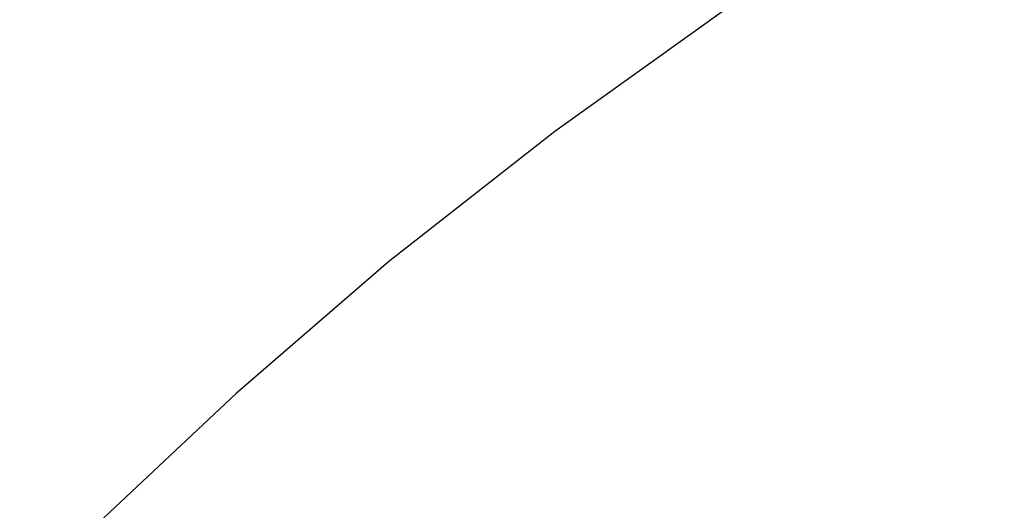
# Model space of a CAD drawing. Extents: x 10527 to 38813, y 13847 to 37526.
# Tile 130 of 256: x 35350 to 35358, y 36380 to 36384. Entities that reach past the tile are written whole.
import ezdxf

# ---------------------------------------------------------------- set-up
doc = ezdxf.new("R2010")
doc.units = 0
doc.header["$LTSCALE"] = 0.5
doc.header["$MEASUREMENT"] = 0
doc.linetypes.add('CONTI', pattern=[0])
doc.layers.add('.', color=7, linetype='Continuous', lineweight=15)
doc.layers.add('GORIZDEFAULT', color=32, linetype='CONTI')

# ---------------------------------------------------------------- blocks, each defined once
blk = doc.blocks.new('gergrgrre')
at = {"layer": 'GORIZDEFAULT', "color": 32}
blk.add_polyline3d([(360202.5, 4200495.89, 545.5), (360201.07, 4200494.87, 545.5), (360199.72, 4200493.81, 545.5), (360198.48, 4200492.74, 545.5), (360197.36, 4200491.69, 545.5), (360196.39, 4200490.67, 545.5), (360195.57, 4200489.71, 545.5), (360194.91, 4200488.78, 545.5), (360194.38, 4200487.85, 545.5), (360193.96, 4200486.91, 545.5), (360193.64, 4200485.93, 545.5), (360193.41, 4200484.87, 545.5), (360193.24, 4200483.72, 545.5), (360193.12, 4200482.45, 545.5), (360193.06, 4200481.08, 545.5), (360193.07, 4200479.63, 545.5), (360193.15, 4200478.12, 545.5), (360193.32, 4200476.58, 545.5), (360193.57, 4200475.03, 545.5), (360193.93, 4200473.49, 545.5)], dxfattribs=at)

msp = doc.modelspace()

# ---------------------------------------------------------------- hatches: boundary and pattern name
at = {"layer": '.', "ltscale": 0.149071}
h = msp.add_hatch(color=256, dxfattribs=at)
h.dxf.hatch_style = 1
h.set_gradient(color1=(255, 255, 255), tint=1)
h.paths.add_polyline_path([(35043.2971, 36082.0132), (36343.2971, 36082.0132), (36343.2971, 37217.0132), (35043.2971, 37217.0132)])
h.paths.add_polyline_path([(35058.2971, 37202.0132), (36328.2971, 37202.0132), (36328.2971, 36097.0132), (35058.2971, 36097.0132)], flags=16)

# ---------------------------------------------------------------- block references
at = {"linetype": 'Continuous'}
msp.add_blockref('gergrgrre', (-324846.9437, -4164111.8779), dxfattribs=at)

doc.saveas('drawing.dxf')
